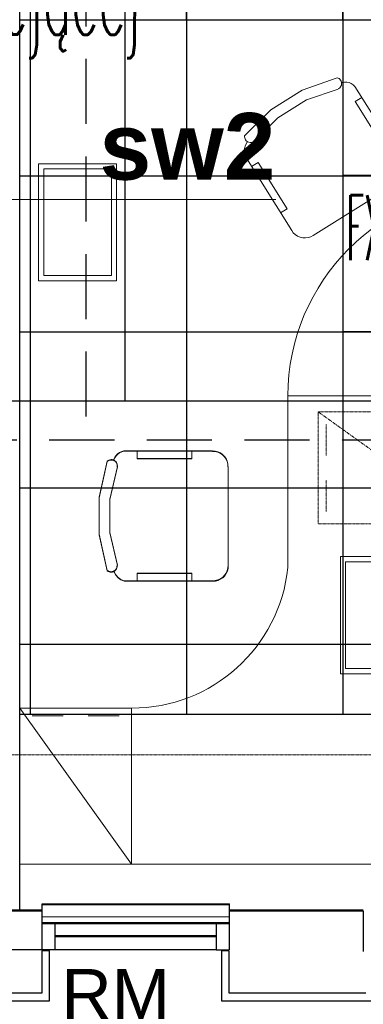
# Model space of a CAD drawing. Header units: millimetres. Extents: x -8838 to 31257, y -6224 to 3754.
# Tile 4 of 185: x -2932 to -2800, y -5359 to -4980. Entities that reach past the tile are written whole.
import ezdxf
from ezdxf.enums import TextEntityAlignment as Align

# ---------------------------------------------------------------- set-up
doc = ezdxf.new("R2010")
doc.units = ezdxf.units.MM
doc.header["$LTSCALE"] = 10
doc.header["$MEASUREMENT"] = 0
for name, pattern in [('DASHED', [0.75, 0.5, -0.25]), ('rzut 2 pietra$0$ArchiTECH.PC 2. Line Type', [0.0025, 0.0015, -0.001]), ('rzut 2 pietra$0$ArchiTECH.PC 5. Line Type', [0.0053, 0.003, -0.001, 0.0003, -0.001]), ('rzut 2 pietra$0$ArchiTECH.PC Solid Line Type', [0]), ('SUFIT_2 PIETRO$0$ArchiTECH.PC Solid Line Type', [0])]:
    doc.linetypes.add(name, pattern=pattern)
doc.layers.get('0').update_dxf_attribs({"linetype": 'CONTINUOUS', "lineweight": 9})
for name, color, linetype, lineweight in [('_Etap_5_klimatyzator_w starej_lokalizacji', 3, 'CONTINUOUS', 30), ('_Etap_5_opis', 7, 'CONTINUOUS', 30), ('IS_ARCH', 254, 'CONTINUOUS', 18), ('IS_FREON_GAZ', 22, 'DASHED', 30), ('IS_HC_FREON_CIECZ', 22, 'CONTINUOUS', 30)]:
    doc.layers.add(name, color=color, linetype=linetype, lineweight=lineweight)
for name, color, linetype in [('RP5_PODKLAD', 254, 'CONTINUOUS'), ('SUFIT_2 PIETRO$0$INWENTARYZACJA', 254, 'CONTINUOUS'), ('SUFIT_2 PIETRO$0$Layer79', 254, 'CONTINUOUS'), ('SUFIT_2 PIETRO$0$sciany projektowane', 254, 'CONTINUOUS'), ('SUFIT_2 PIETRO$0$SUFIT NOWY 39', 254, 'CONTINUOUS'), ('SUFIT_2 PIETRO$0$TYP SUFITÓW_NOWYCH', 254, 'CONTINUOUS')]:
    doc.layers.add(name, color=color, linetype=linetype)
doc.layers.get('0').freeze()
doc.styles.add('romans1', font='simplex.shx', dxfattribs={"width": 0.8})
doc.styles.add('rzut 2 pietra$0$ArchiTECHStyle1', font='arial.ttf', dxfattribs={"height": 0.16})
doc.styles.add('rzut 2 pietra$0$ArchiTECHStyle2', font='arialbd.ttf', dxfattribs={"height": 0.192})

# ---------------------------------------------------------------- blocks, each defined once
blk = doc.blocks.new('jw_FXZQ25A')
blk.add_lwpolyline([(0, 0), (60, 0), (60, 60), (0, 60)], close=True)
at = {"color": 7, "style": 'romans1', "width": 0.35}
blk.add_text('FXZQ25A', height=25, rotation=359.9189, dxfattribs=at).set_placement((1.49, 27.37))

msp = doc.modelspace()

# ---------------------------------------------------------------- linework, layer by layer
at = {"layer": 'IS_ARCH', "linetype": 'rzut 2 pietra$0$ArchiTECH.PC Solid Line Type'}
for p, q in [((-2823.72, -5007.39), (-2810.3, -5002.66)), ((-2810.31, -5002.67), (-2809.93, -5002.81)), ((-2809.93, -5002.81), (-2809.58, -5003.01)), ((-2809.58, -5003.01), (-2809.27, -5003.27)), ((-2809.27, -5003.27), (-2809.01, -5003.58)), ((-2809.01, -5003.58), (-2808.81, -5003.93)), ((-2835.77, -5014.95), (-2823.72, -5007.39)), ((-2822.12, -5011.2), (-2809.93, -5007.04)), ((-2809.59, -5006.79), (-2809.94, -5006.99)), ((-2809.28, -5006.53), (-2809.59, -5006.79)), ((-2809.02, -5006.22), (-2809.28, -5006.53)), ((-2808.82, -5005.88), (-2809.02, -5006.22)), ((-2808.68, -5005.5), (-2808.82, -5005.88)), ((-2808.81, -5003.93), (-2808.68, -5004.3)), ((-2808.68, -5004.3), (-2808.61, -5004.7)), ((-2808.61, -5005.1), (-2808.68, -5005.5)), ((-2808.61, -5004.7), (-2808.61, -5005.1)), ((-2808.39, -5004.5), (-2807.5, -5004.34)), ((-2807.5, -5004.34), (-2806.61, -5004.35)), ((-2806.61, -5004.35), (-2805.73, -5004.54)), ((-2805.73, -5004.54), (-2804.9, -5004.88)), ((-2804.9, -5004.88), (-2804.16, -5005.38)), ((-2804.16, -5005.38), (-2803.52, -5006.01)), ((-2785.4, -5034.82), (-2803.47, -5006.02)), ((-2833.03, -5018.04), (-2822.12, -5011.2)), ((-2800.81, -5010.25), (-2803.35, -5011.85)), ((-2845.87, -5024.97), (-2835.77, -5014.95)), ((-2803.35, -5011.85), (-2792.19, -5029.64)), ((-2842.08, -5027.21), (-2833.03, -5018.04)), ((-2845.86, -5025.39), (-2845.85, -5024.98)), ((-2845.8, -5025.8), (-2845.86, -5025.39)), ((-2845.67, -5026.19), (-2845.8, -5025.8)), ((-2845.48, -5026.55), (-2845.67, -5026.19)), ((-2846.01, -5031.28), (-2845.91, -5029.93)), ((-2845.91, -5029.93), (-2845.52, -5028.64)), ((-2845.52, -5028.64), (-2844.86, -5027.46)), ((-2845.22, -5026.87), (-2845.48, -5026.55)), ((-2844.91, -5027.14), (-2845.22, -5026.87)), ((-2844.56, -5027.35), (-2844.91, -5027.14)), ((-2844.17, -5027.49), (-2844.56, -5027.35)), ((-2843.77, -5027.56), (-2844.17, -5027.49)), ((-2843.36, -5027.56), (-2843.77, -5027.56)), ((-2842.95, -5027.49), (-2843.36, -5027.56)), ((-2842.57, -5027.34), (-2842.95, -5027.49)), ((-2842.21, -5027.13), (-2842.57, -5027.34)), ((-2845.82, -5032.61), (-2846.01, -5031.28)), ((-2845.82, -5032.59), (-2827.75, -5061.39)), ((-2925.01, -5080.72), (-2925.01, -5035.72)), ((-2925.01, -5035.72), (-2895.01, -5035.72)), ((-2897.01, -5037.72), (-2923.01, -5037.72)), ((-2923.01, -5037.72), (-2923.01, -5078.72)), ((-2897.01, -5078.72), (-2897.01, -5037.72)), ((-2895.01, -5035.72), (-2895.01, -5080.72)), ((-2840.62, -5035.23), (-2843.16, -5036.83)), ((-2829.46, -5053.02), (-2840.62, -5035.23)), ((-2819.48, -5063.29), (-2787.29, -5043.09)), ((-2833.9, -5049.52), (-2970.65, -5049.53)), ((-2832, -5054.61), (-2829.46, -5053.02)), ((-2827.13, -5062.24), (-2827.75, -5061.39)), ((-2826.37, -5062.96), (-2827.13, -5062.24)), ((-2825.49, -5063.54), (-2826.37, -5062.96)), ((-2824.52, -5063.95), (-2825.49, -5063.54)), ((-2823.5, -5064.19), (-2824.52, -5063.95)), ((-2822.45, -5064.24), (-2823.5, -5064.19)), ((-2821.41, -5064.1), (-2822.45, -5064.24)), ((-2820.4, -5063.78), (-2821.41, -5064.1)), ((-2819.48, -5063.28), (-2820.4, -5063.78)), ((-2923.01, -5078.72), (-2897.01, -5078.72)), ((-2895.01, -5080.72), (-2925.01, -5080.72)), ((-2829.22, -5125), (-2829.22, -5190.94)), ((-2829.22, -5125), (-2749.24, -5125)), ((-2895.23, -5147.84), (-2894.61, -5147.2)), ((-2895.2, -5148.01), (-2894.58, -5147.36)), ((-2894.61, -5147.2), (-2893.88, -5146.68)), ((-2894.58, -5147.36), (-2893.85, -5146.85)), ((-2893.88, -5146.68), (-2893.06, -5146.31)), ((-2893.85, -5146.85), (-2893.03, -5146.48)), ((-2893.06, -5146.31), (-2892.19, -5146.11)), ((-2893.03, -5146.48), (-2892.16, -5146.28)), ((-2858.15, -5146.06), (-2892.15, -5146.06)), ((-2858.12, -5146.23), (-2892.12, -5146.23)), ((-2887.15, -5146.06), (-2887.15, -5149.06)), ((-2887.12, -5146.23), (-2887.12, -5149.23)), ((-2866.15, -5149.06), (-2866.15, -5146.06)), ((-2866.12, -5149.23), (-2866.12, -5146.23)), ((-2858.19, -5146.17), (-2857.15, -5146.22)), ((-2858.16, -5146.34), (-2857.12, -5146.39)), ((-2857.15, -5146.22), (-2856.13, -5146.46)), ((-2857.12, -5146.39), (-2856.1, -5146.63)), ((-2856.13, -5146.46), (-2855.17, -5146.89)), ((-2856.1, -5146.63), (-2855.14, -5147.06)), ((-2855.17, -5146.89), (-2854.31, -5147.48)), ((-2855.14, -5147.06), (-2854.28, -5147.65)), ((-2854.31, -5147.48), (-2853.57, -5148.22)), ((-2901.76, -5163.95), (-2898.63, -5150.07)), ((-2901.73, -5164.12), (-2898.61, -5150.24)), ((-2898.62, -5150.08), (-2898.31, -5149.84)), ((-2898.59, -5150.25), (-2898.28, -5150)), ((-2898.31, -5149.84), (-2897.95, -5149.65)), ((-2898.28, -5150), (-2897.92, -5149.82)), ((-2897.95, -5149.65), (-2897.57, -5149.52)), ((-2897.92, -5149.82), (-2897.54, -5149.69)), ((-2897.57, -5149.52), (-2897.17, -5149.47)), ((-2897.54, -5149.69), (-2897.14, -5149.64)), ((-2897.17, -5149.47), (-2896.77, -5149.48)), ((-2897.14, -5149.64), (-2896.74, -5149.65)), ((-2896.77, -5149.48), (-2896.37, -5149.57)), ((-2896.74, -5149.65), (-2896.34, -5149.74)), ((-2896.37, -5149.57), (-2896, -5149.72)), ((-2896.34, -5149.74), (-2895.97, -5149.89)), ((-2896.06, -5149.42), (-2895.72, -5148.59)), ((-2896.03, -5149.59), (-2895.69, -5148.76)), ((-2896, -5149.72), (-2895.66, -5149.93)), ((-2895.97, -5149.89), (-2895.63, -5150.1)), ((-2895.72, -5148.59), (-2895.23, -5147.84)), ((-2895.69, -5148.76), (-2895.2, -5148.01)), ((-2895.66, -5149.93), (-2895.36, -5150.2)), ((-2895.63, -5150.1), (-2895.33, -5150.37)), ((-2895.36, -5150.2), (-2895.12, -5150.52)), ((-2895.33, -5150.37), (-2895.09, -5150.69)), ((-2895.12, -5150.52), (-2894.93, -5150.88)), ((-2895.09, -5150.69), (-2894.9, -5151.05)), ((-2894.93, -5150.88), (-2894.81, -5151.26)), ((-2894.9, -5151.05), (-2894.78, -5151.43)), ((-2894.81, -5151.26), (-2894.76, -5151.66)), ((-2887.15, -5149.06), (-2866.15, -5149.06)), ((-2887.12, -5149.23), (-2866.12, -5149.23)), ((-2854.28, -5147.65), (-2853.54, -5148.39)), ((-2853.57, -5148.22), (-2852.98, -5149.08)), ((-2853.54, -5148.39), (-2852.95, -5149.25)), ((-2852.98, -5149.08), (-2852.55, -5150.04)), ((-2852.95, -5149.25), (-2852.52, -5150.21)), ((-2852.55, -5150.04), (-2852.31, -5151.06)), ((-2852.52, -5150.21), (-2852.28, -5151.23)), ((-2852.31, -5151.06), (-2852.26, -5152.1)), ((-2852.28, -5151.23), (-2852.23, -5152.27)), ((-2897.68, -5164.62), (-2894.72, -5152.09)), ((-2897.65, -5164.79), (-2894.69, -5152.26)), ((-2894.78, -5151.43), (-2894.73, -5151.83)), ((-2894.76, -5151.66), (-2894.77, -5152.06)), ((-2894.73, -5151.83), (-2894.74, -5152.23)), ((-2852.15, -5190.06), (-2852.15, -5152.06)), ((-2852.12, -5190.23), (-2852.12, -5152.23)), ((-2901.76, -5178.18), (-2901.76, -5163.95)), ((-2901.73, -5178.35), (-2901.73, -5164.12)), ((-2897.68, -5177.5), (-2897.68, -5164.62)), ((-2897.65, -5177.67), (-2897.65, -5164.79)), ((-2894.72, -5190.04), (-2897.68, -5177.5)), ((-2894.69, -5190.21), (-2897.65, -5177.67)), ((-2898.63, -5192.06), (-2901.76, -5178.18)), ((-2898.61, -5192.23), (-2901.73, -5178.35)), ((-2809.06, -5231.77), (-2809.06, -5186.77)), ((-2809.06, -5186.77), (-2794.06, -5186.77)), ((-2796.06, -5188.77), (-2807.06, -5188.77)), ((-2807.06, -5188.77), (-2807.06, -5229.77)), ((-2898.27, -5192.27), (-2898.61, -5192.04)), ((-2898.25, -5192.44), (-2898.58, -5192.21)), ((-2897.9, -5192.44), (-2898.27, -5192.27)), ((-2897.87, -5192.61), (-2898.25, -5192.44)), ((-2897.5, -5192.54), (-2897.9, -5192.44)), ((-2897.47, -5192.71), (-2897.87, -5192.61)), ((-2897.09, -5192.56), (-2897.5, -5192.54)), ((-2897.06, -5192.73), (-2897.47, -5192.71)), ((-2896.68, -5192.51), (-2897.09, -5192.56)), ((-2896.65, -5192.68), (-2897.06, -5192.73)), ((-2896.29, -5192.4), (-2896.68, -5192.51)), ((-2896.26, -5192.56), (-2896.65, -5192.68)), ((-2895.92, -5192.21), (-2896.29, -5192.4)), ((-2895.89, -5192.38), (-2896.26, -5192.56)), ((-2895.34, -5193.71), (-2895.98, -5192.53)), ((-2895.31, -5193.88), (-2895.96, -5192.7)), ((-2895.6, -5191.96), (-2895.92, -5192.21)), ((-2895.57, -5192.13), (-2895.89, -5192.38)), ((-2895.32, -5191.65), (-2895.6, -5191.96)), ((-2895.29, -5191.82), (-2895.57, -5192.13)), ((-2895.1, -5191.3), (-2895.32, -5191.65)), ((-2895.07, -5191.47), (-2895.29, -5191.82)), ((-2894.95, -5190.92), (-2895.1, -5191.3)), ((-2894.92, -5191.09), (-2895.07, -5191.47)), ((-2894.87, -5190.52), (-2894.95, -5190.92)), ((-2894.84, -5190.69), (-2894.92, -5191.09)), ((-2894.86, -5190.11), (-2894.87, -5190.52)), ((-2894.83, -5190.28), (-2894.84, -5190.69)), ((-2852.49, -5192.13), (-2852.93, -5193.08)), ((-2852.46, -5192.3), (-2852.9, -5193.25)), ((-2852.23, -5191.11), (-2852.49, -5192.13)), ((-2852.2, -5191.28), (-2852.46, -5192.3)), ((-2852.15, -5190.06), (-2852.23, -5191.11)), ((-2852.13, -5190.23), (-2852.2, -5191.28)), ((-2894.45, -5194.73), (-2895.34, -5193.71)), ((-2894.42, -5194.89), (-2895.31, -5193.88)), ((-2893.37, -5195.53), (-2894.45, -5194.73)), ((-2893.34, -5195.69), (-2894.42, -5194.89)), ((-2892.13, -5196.07), (-2893.37, -5195.53)), ((-2892.11, -5196.24), (-2893.34, -5195.69)), ((-2892.15, -5196.06), (-2858.15, -5196.06)), ((-2892.12, -5196.23), (-2858.12, -5196.23)), ((-2866.15, -5193.06), (-2887.15, -5193.06)), ((-2887.15, -5193.06), (-2887.15, -5196.06)), ((-2866.12, -5193.23), (-2887.12, -5193.23)), ((-2887.12, -5193.23), (-2887.12, -5196.23)), ((-2866.15, -5196.06), (-2866.15, -5193.06)), ((-2866.12, -5196.23), (-2866.12, -5193.23)), ((-2857.11, -5195.99), (-2858.16, -5196.06)), ((-2857.08, -5196.16), (-2858.13, -5196.23)), ((-2856.09, -5195.73), (-2857.11, -5195.99)), ((-2856.06, -5195.9), (-2857.08, -5196.16)), ((-2855.13, -5195.29), (-2856.09, -5195.73)), ((-2855.1, -5195.46), (-2856.06, -5195.9)), ((-2854.27, -5194.69), (-2855.13, -5195.29)), ((-2854.24, -5194.86), (-2855.1, -5195.46)), ((-2853.53, -5193.95), (-2854.27, -5194.69)), ((-2853.5, -5194.12), (-2854.24, -5194.86)), ((-2852.93, -5193.08), (-2853.53, -5193.95)), ((-2852.9, -5193.25), (-2853.5, -5194.12)), ((-2807.06, -5229.77), (-2796.06, -5229.77)), ((-2794.06, -5231.77), (-2809.06, -5231.77)), ((-2932.24, -5305), (-2932.24, -5245)), ((-2932.24, -5245), (-2889.24, -5245)), ((-2889.24, -5305), (-2932.24, -5245)), ((-2889.24, -5245), (-2889.24, -5305)), ((-2889.24, -5305), (-2889.24, -5245)), ((-2915.49, -5248), (-2927.49, -5248)), ((-2893.99, -5248), (-2905.99, -5248)), ((-2889.24, -5305), (-2932.24, -5305)), ((-2889.24, -5305), (-2889.24, -5305)), ((-2889.24, -5305), (-2605.23, -5305)), ((-2851.75, -5320.28), (-2923.76, -5320.33)), ((-2923.76, -5320.33), (-2923.75, -5322.33)), ((-2851.75, -5320.68), (-2923.76, -5320.73)), ((-2923.76, -5320.73), (-2923.75, -5322.73)), ((-2851.75, -5320.28), (-2851.75, -5327.28)), ((-2851.75, -5320.68), (-2851.75, -5327.68)), ((-2970.73, -5322.57), (-2923.75, -5322.58)), ((-2970.73, -5322.98), (-2923.75, -5322.98)), ((-2923.75, -5322.33), (-2923.76, -5327.33)), ((-2923.75, -5322.58), (-2923.76, -5337.58)), ((-2923.75, -5322.73), (-2923.76, -5327.73)), ((-2923.75, -5322.98), (-2923.76, -5337.98)), ((-2923.75, -5325.23), (-2851.75, -5325.18)), ((-2851.76, -5322.58), (-2800.25, -5322.59)), ((-2851.76, -5322.58), (-2851.76, -5337.58)), ((-2851.76, -5322.98), (-2851.76, -5337.98)), ((-2851.76, -5322.98), (-2800.25, -5322.99)), ((-2800.25, -5322.99), (-2800.25, -5338.6)), ((-2851.76, -5327.52), (-2923.76, -5327.58)), ((-2918.76, -5327.57), (-2923.76, -5327.58)), ((-2923.76, -5327.58), (-2923.75, -5337.58)), ((-2923.76, -5327.58), (-2923.75, -5337.58)), ((-2851.76, -5327.92), (-2923.75, -5327.98)), ((-2918.75, -5327.98), (-2923.75, -5327.98)), ((-2923.75, -5327.98), (-2923.75, -5337.98)), ((-2923.75, -5327.98), (-2923.75, -5337.98)), ((-2918.76, -5327.57), (-2918.75, -5337.57)), ((-2918.75, -5327.98), (-2918.75, -5337.98)), ((-2851.76, -5327.52), (-2856.76, -5327.53)), ((-2856.76, -5327.53), (-2856.76, -5337.53)), ((-2851.76, -5327.92), (-2856.76, -5327.93)), ((-2856.76, -5327.93), (-2856.76, -5337.93)), ((-2851.76, -5327.52), (-2851.76, -5337.52)), ((-2851.76, -5327.52), (-2851.76, -5337.52)), ((-2851.76, -5327.92), (-2851.76, -5337.92)), ((-2851.76, -5327.92), (-2851.76, -5337.92)), ((-2856.76, -5332.53), (-2918.76, -5332.58)), ((-2856.76, -5332.93), (-2918.76, -5332.98)), ((-2856.76, -5337.93), (-3208.73, -5337.93)), ((-2920.75, -5338.34), (-2923.75, -5338.34)), ((-2923.75, -5338.34), (-2923.75, -5354.58)), ((-2920.75, -5357.58), (-2920.75, -5338.34)), ((-2856.76, -5337.93), (-2851.76, -5337.93)), ((-2851.76, -5338.34), (-2854.76, -5338.34)), ((-2854.76, -5338.34), (-2854.76, -5357.58)), ((-2851.76, -5354.58), (-2851.76, -5338.34)), ((-2923.75, -5354.58), (-2970.64, -5354.57)), ((-2799.23, -5354.53), (-2851.76, -5354.58)), ((-2973.64, -5357.57), (-2920.75, -5357.58)), ((-2854.76, -5357.58), (-2796.23, -5357.53))]:
    msp.add_line(p, q, dxfattribs=at)
at = {"layer": 'IS_ARCH', "linetype": 'rzut 2 pietra$0$ArchiTECH.PC 2. Line Type'}
for p, q in [((-2757.57, -5131.12), (-2817.57, -5131.12)), ((-2817.57, -5131.12), (-2817.57, -5174.12)), ((-2757.57, -5174.12), (-2817.57, -5131.12)), ((-2814.57, -5147.87), (-2814.57, -5135.87)), ((-2814.57, -5169.37), (-2814.57, -5157.37)), ((-2817.57, -5174.12), (-2757.57, -5174.12))]:
    msp.add_line(p, q, dxfattribs=at)
at = {"layer": 'IS_ARCH', "linetype": 'rzut 2 pietra$0$ArchiTECH.PC 5. Line Type'}
msp.add_line((-3569.09, -5262.89), (7882.41, -5264.04), dxfattribs=at)
at = {"layer": 'IS_ARCH', "linetype": 'rzut 2 pietra$0$ArchiTECH.PC Solid Line Type'}
for centre, radius, start, end in [((-2749.24, -5125), 79.98, 0, 180), ((-2889.13, -5184.78), 60.22, 269.8907, 354.1235)]:
    msp.add_arc(centre, radius, start, end, dxfattribs=at)
at = {"layer": 'IS_FREON_GAZ', "ltscale": 5}
for points in [[(-2906.88, -4657.94), (-2906.88, -5141.83)], [(-3108.39, -5100.38), (-3108.39, -5141.83), (-1855.32, -5141.83), (-1855.32, -4891.58)]]:
    msp.add_lwpolyline(points, dxfattribs=at)
at = {"layer": 'IS_HC_FREON_CIECZ'}
for points in [[(-2891.88, -4657.94), (-2891.88, -5126.83)], [(-3093.39, -5100.38), (-3093.39, -5126.83), (-1866.26, -5126.83), (-1866.26, -4891.58)]]:
    msp.add_lwpolyline(points, dxfattribs=at)
at = {"layer": 'RP5_PODKLAD', "color": 253, "ltscale": 3}
for points in [[(-2868.16, -4912.94), (-2928.16, -4912.94), (-2928.16, -4980.38), (-2868.16, -4980.38)], [(-2808.16, -4912.94), (-2868.16, -4912.94), (-2868.16, -4980.38), (-2808.16, -4980.38)], [(-2748.16, -4912.94), (-2808.16, -4912.94), (-2808.16, -4980.38), (-2748.16, -4980.38)]]:
    msp.add_lwpolyline(points, close=True, dxfattribs=at)
at = {"layer": 'SUFIT_2 PIETRO$0$INWENTARYZACJA', "linetype": 'SUFIT_2 PIETRO$0$ArchiTECH.PC Solid Line Type'}
for p, q in [((-2851.75, -5320.28), (-2923.76, -5320.33)), ((-2923.76, -5320.33), (-2923.75, -5322.33)), ((-2851.75, -5320.68), (-2923.76, -5320.73)), ((-2923.76, -5320.73), (-2923.75, -5322.73)), ((-2851.75, -5320.28), (-2851.75, -5327.28)), ((-2851.75, -5320.68), (-2851.75, -5327.68)), ((-2970.73, -5322.57), (-2923.75, -5322.58)), ((-2970.73, -5322.98), (-2923.75, -5322.98)), ((-2923.75, -5322.33), (-2923.76, -5327.33)), ((-2923.75, -5322.58), (-2923.76, -5337.58)), ((-2923.75, -5322.73), (-2923.76, -5327.73)), ((-2923.75, -5322.98), (-2923.76, -5337.98)), ((-2851.76, -5322.58), (-2851.76, -5337.58)), ((-2851.76, -5322.58), (-2800.25, -5322.59)), ((-2851.76, -5322.98), (-2800.25, -5322.99)), ((-2851.76, -5322.98), (-2851.76, -5337.98)), ((-2851.76, -5327.52), (-2923.76, -5327.58)), ((-2918.76, -5327.57), (-2923.76, -5327.58)), ((-2923.76, -5327.58), (-2923.75, -5337.58)), ((-2923.76, -5327.58), (-2923.75, -5337.58)), ((-2851.76, -5327.92), (-2923.75, -5327.98)), ((-2923.75, -5327.98), (-2923.75, -5337.98)), ((-2923.75, -5327.98), (-2923.75, -5337.98)), ((-2918.75, -5327.98), (-2923.75, -5327.98)), ((-2918.76, -5327.57), (-2918.75, -5337.57)), ((-2918.75, -5327.98), (-2918.75, -5337.98)), ((-2851.76, -5327.52), (-2856.76, -5327.53)), ((-2856.76, -5327.53), (-2856.76, -5337.53)), ((-2851.76, -5327.92), (-2856.76, -5327.93)), ((-2856.76, -5327.93), (-2856.76, -5337.93)), ((-2851.76, -5327.52), (-2851.76, -5337.52)), ((-2851.76, -5327.52), (-2851.76, -5337.52)), ((-2851.76, -5327.92), (-2851.76, -5337.92)), ((-2851.76, -5327.92), (-2851.76, -5337.92)), ((-2856.76, -5332.53), (-2918.76, -5332.58)), ((-2856.76, -5332.93), (-2918.76, -5332.98)), ((-2920.75, -5338.34), (-2923.75, -5338.34)), ((-2923.75, -5338.34), (-2923.75, -5354.58)), ((-2920.75, -5357.58), (-2920.75, -5338.34)), ((-2851.76, -5338.34), (-2854.76, -5338.34)), ((-2854.76, -5338.34), (-2854.76, -5357.58)), ((-2851.76, -5354.58), (-2851.76, -5338.34)), ((-2923.75, -5354.58), (-2970.64, -5354.57)), ((-2799.23, -5354.53), (-2851.76, -5354.58)), ((-2973.64, -5357.57), (-2920.75, -5357.58)), ((-2854.76, -5357.58), (-2796.23, -5357.53))]:
    msp.add_line(p, q, dxfattribs=at)
at = {"layer": 'SUFIT_2 PIETRO$0$Layer79', "linetype": 'SUFIT_2 PIETRO$0$ArchiTECH.PC Solid Line Type'}
for p, q in [((-2800.25, -5322.99), (-2800.25, -5338.6)), ((-2856.76, -5337.93), (-3208.73, -5337.93)), ((-2856.76, -5337.93), (-2851.76, -5337.93))]:
    msp.add_line(p, q, dxfattribs=at)
at = {"layer": 'SUFIT_2 PIETRO$0$sciany projektowane', "linetype": 'SUFIT_2 PIETRO$0$ArchiTECH.PC Solid Line Type'}
for p, q in [((-2932.24, -5322.97), (-2932.24, -4792.94)), ((-2947.24, -5322.97), (-2932.24, -5322.97))]:
    msp.add_line(p, q, dxfattribs=at)
at = {"layer": 'SUFIT_2 PIETRO$0$SUFIT NOWY 39', "linetype": 'SUFIT_2 PIETRO$0$ArchiTECH.PC Solid Line Type'}
for p, q in [((-2932.24, -4980.38), (-2568.16, -4980.38)), ((-2932.24, -5247.45), (-2932.24, -4980.38)), ((-2932.24, -4980.38), (-2568.16, -4980.38)), ((-2928.16, -4980.38), (-2928.16, -5247.45)), ((-2868.16, -4980.38), (-2868.16, -5247.45)), ((-2808.16, -4980.38), (-2808.16, -5247.45)), ((-2932.24, -5040.38), (-2568.16, -5040.38)), ((-2932.24, -5100.38), (-2568.16, -5100.38)), ((-2932.24, -5160.38), (-2568.16, -5160.38)), ((-2932.24, -5220.38), (-2568.16, -5220.38)), ((-2568.16, -5247.45), (-2932.24, -5247.45))]:
    msp.add_line(p, q, dxfattribs=at)
at = {"layer": 'SUFIT_2 PIETRO$0$TYP SUFITÓW_NOWYCH', "linetype": 'SUFIT_2 PIETRO$0$ArchiTECH.PC Solid Line Type'}
for p, q in [((-2932.24, -4980.38), (-2568.16, -4980.38)), ((-2932.24, -5247.45), (-2932.24, -4980.38)), ((-2568.16, -5247.45), (-2932.24, -5247.45))]:
    msp.add_line(p, q, dxfattribs=at)

# ---------------------------------------------------------------- block references
at = {"layer": '_Etap_5_klimatyzator_w starej_lokalizacji'}
msp.add_blockref('jw_FXZQ25A', (-2808.16, -5100.19), dxfattribs=at)

# ---------------------------------------------------------------- texts
at = {"layer": '_Etap_5_opis', "style": 'romans1', "width": 0.5}
msp.add_text('proj.JW w istniejącej', height=27, rotation=359.9189, dxfattribs=at).set_placement((-3072.06, -4985.9))
at = {"layer": 'IS_ARCH'}
for s, height, style, p in [('sw2', 25.6, 'rzut 2 pietra$0$ArchiTECHStyle2', (-2901.59, -5049.52)), ('RM', 19.2, 'rzut 2 pietra$0$ArchiTECHStyle1', (-2916.25, -5370.27))]:
    msp.add_text(s, height=height, dxfattribs=dict(at, style=style)).set_placement(p, align=Align.BOTTOM_LEFT)

doc.saveas('drawing.dxf')
